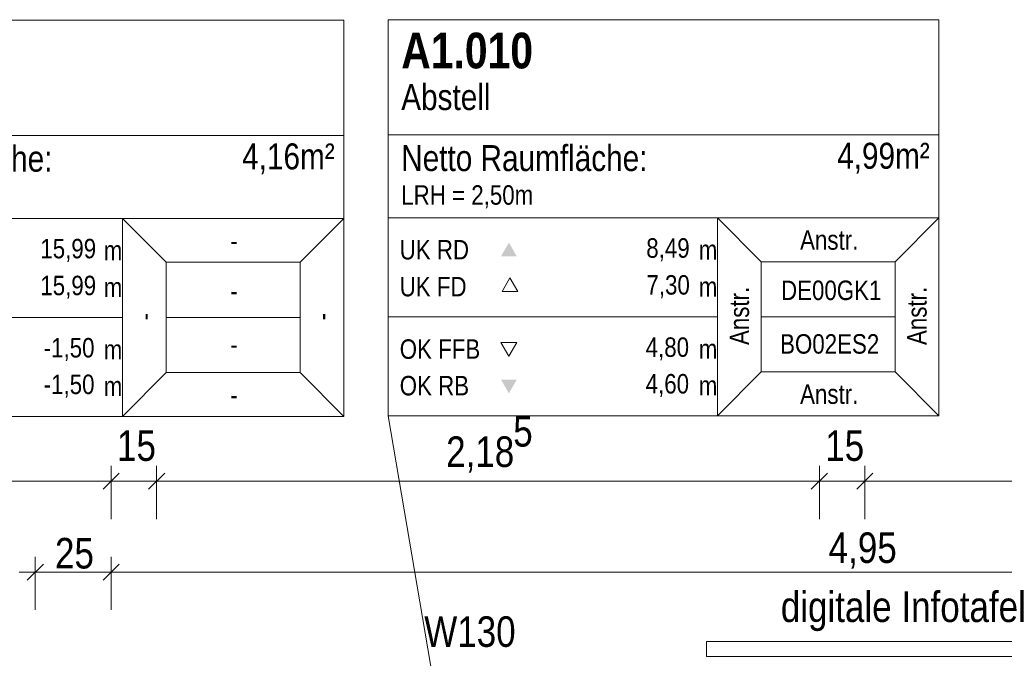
# Model space of a CAD drawing. Extents: x -620 to 3480, y 62 to 1107.
# Tile 62 of 244: x -439 to -374, y 770 to 812. Entities that reach past the tile are written whole.
import ezdxf

# ---------------------------------------------------------------- set-up
doc = ezdxf.new("R2010")
doc.units = 0
doc.layers.get('0').update_dxf_attribs({"lineweight": 35})
for name, color, linetype, lineweight, true_color in [('60- 61 allgemeine Ausstattung- 1 Möbel', 7, 'Continuous', 9, 0x00cccc), ('70 -72 Beschriftung- 1 Beschriftung allgemein', 7, 'Continuous', 9, 0xff6633), ('70 -75 Raumstempel- 1 Raumstempel', 1, 'Continuous', 50, 0xff0000), ('70 -75 Raumstempel-2 Verweislinie', 1, 'Continuous', 9, 0xff0000), ('70 -76 Bemaßung- 2 Allgemein', 9, 'Continuous', 5, 0x808080)]:
    doc.layers.add(name, color=color, linetype=linetype, lineweight=lineweight, true_color=true_color)
doc.layers.add('70 -75 Raumstempel- 3 Wandstempel', color=7, linetype='Continuous', lineweight=50)
doc.styles.get("Standard").update_dxf_attribs({"font": 'ARIALN.TTF'})

# ---------------------------------------------------------------- blocks, each defined once
blk = doc.blocks.new('Referenz-A06G9GKX8I')
at = {"layer": '60- 61 allgemeine Ausstattung- 1 Möbel', "color": 0, "linetype": 'Continuous', "ltscale": 0.13}
for p, q in [((-393.255, 770.376), (-393.255, 771.376)), ((-393.255, 771.376), (-363.255, 771.376)), ((-363.255, 770.376), (-393.255, 770.376))]:
    blk.add_line(p, q, dxfattribs=at)
at = {"layer": '70 -75 Raumstempel- 1 Raumstempel', "color": 0, "lineweight": 9}
for p, q in [((-417.164, 812.36), (-453.488, 812.36)), ((-417.164, 786.221), (-417.164, 812.36)), ((-414.251, 812.399), (-414.251, 786.259)), ((-377.927, 812.399), (-414.251, 812.399)), ((-377.927, 786.259), (-377.927, 812.399)), ((-417.164, 804.765), (-453.488, 804.765)), ((-377.927, 804.804), (-414.251, 804.804)), ((-453.488, 799.29), (-431.759, 799.29)), ((-428.876, 796.393), (-431.759, 799.29)), ((-417.164, 799.29), (-431.759, 799.29)), ((-431.759, 799.29), (-431.759, 786.221)), ((-420.047, 796.393), (-417.164, 799.29)), ((-414.251, 799.329), (-392.522, 799.329)), ((-389.639, 796.432), (-392.522, 799.329)), ((-377.927, 799.329), (-392.522, 799.329)), ((-392.522, 799.329), (-392.522, 786.259)), ((-380.811, 796.432), (-377.927, 799.329)), ((-428.876, 789.118), (-428.876, 796.393)), ((-428.876, 796.393), (-420.047, 796.393)), ((-420.047, 789.118), (-420.047, 796.393)), ((-389.639, 789.156), (-389.639, 796.432)), ((-389.639, 796.432), (-380.811, 796.432)), ((-380.811, 789.156), (-380.811, 796.432)), ((-406.214, 795.369), (-406.737, 794.463)), ((-405.691, 794.463), (-406.214, 795.369)), ((-406.737, 794.463), (-405.691, 794.463)), ((-414.251, 792.794), (-392.522, 792.794)), ((-380.811, 792.794), (-389.639, 792.794)), ((-453.488, 792.756), (-431.759, 792.756)), ((-420.047, 792.756), (-428.876, 792.756)), ((-406.285, 790.19), (-406.809, 791.096)), ((-406.809, 791.096), (-405.762, 791.096)), ((-405.762, 791.096), (-406.285, 790.19)), ((-428.876, 789.118), (-431.759, 786.221)), ((-428.876, 789.118), (-420.047, 789.118)), ((-420.047, 789.118), (-417.164, 786.221)), ((-389.639, 789.156), (-392.522, 786.259)), ((-389.639, 789.156), (-380.811, 789.156)), ((-380.811, 789.156), (-377.927, 786.259)), ((-417.164, 786.221), (-453.488, 786.221)), ((-377.927, 786.259), (-414.251, 786.259))]:
    blk.add_line(p, q, dxfattribs=at)
at = {"layer": '70 -75 Raumstempel- 1 Raumstempel', "color": 0, "lineweight": 0}
for points in [[(-405.762, 796.784), (-406.285, 797.69), (-406.809, 796.784)], [(-405.762, 788.653), (-406.285, 787.747), (-406.809, 788.653)]]:
    blk.add_solid(points, dxfattribs=at)
at = {"layer": '70 -75 Raumstempel-2 Verweislinie', "color": 0}
blk.add_line((-414.251, 786.259), (-407.254, 745.204), dxfattribs=at)
at = {"layer": '70 -76 Bemaßung- 2 Allgemein', "color": 0, "linetype": 'Continuous', "lineweight": 20, "ltscale": 0.2}
for p, q in [((-431.983, 782.488), (-433.044, 781.427)), ((-431.983, 782.488), (-433.044, 781.427)), ((-430.044, 781.427), (-428.983, 782.488)), ((-430.044, 781.427), (-428.983, 782.488)), ((-385.283, 782.488), (-386.344, 781.427)), ((-385.283, 782.488), (-386.344, 781.427)), ((-383.344, 781.427), (-382.283, 782.488)), ((-383.344, 781.427), (-382.283, 782.488)), ((-436.983, 776.488), (-438.044, 775.427)), ((-438.044, 775.427), (-436.983, 776.488)), ((-431.983, 776.488), (-433.044, 775.427)), ((-433.044, 775.427), (-431.983, 776.488))]:
    blk.add_line(p, q, dxfattribs=at)
at = {"layer": '70 -76 Bemaßung- 2 Allgemein', "color": 0, "linetype": 'Continuous', "ltscale": 0.13}
for p, q in [((-432.513, 779.457), (-432.513, 782.957)), ((-432.513, 779.457), (-432.513, 782.957)), ((-429.513, 779.457), (-429.513, 782.957)), ((-429.513, 779.457), (-429.513, 782.957)), ((-385.813, 779.457), (-385.813, 782.957)), ((-385.813, 779.457), (-385.813, 782.957)), ((-382.813, 779.457), (-382.813, 782.957)), ((-382.813, 779.457), (-382.813, 782.957)), ((-433.574, 781.957), (-465.453, 781.957)), ((-433.574, 781.957), (-434.634, 781.957)), ((-431.513, 781.957), (-433.574, 781.957)), ((-431.513, 781.957), (-433.574, 781.957)), ((-429.513, 781.957), (-432.513, 781.957)), ((-430.513, 781.957), (-428.453, 781.957)), ((-430.513, 781.957), (-428.453, 781.957)), ((-428.453, 781.957), (-427.392, 781.957)), ((-386.874, 781.957), (-428.453, 781.957)), ((-386.874, 781.957), (-387.934, 781.957)), ((-384.813, 781.957), (-386.874, 781.957)), ((-384.813, 781.957), (-386.874, 781.957)), ((-382.813, 781.957), (-385.813, 781.957)), ((-383.813, 781.957), (-381.753, 781.957)), ((-383.813, 781.957), (-381.753, 781.957)), ((-381.753, 781.957), (-380.692, 781.957)), ((-329.874, 781.957), (-381.753, 781.957)), ((-437.513, 773.457), (-437.513, 776.957)), ((-437.513, 773.457), (-437.513, 776.957)), ((-432.513, 773.457), (-432.513, 776.957)), ((-432.513, 773.457), (-432.513, 776.957)), ((-436.513, 775.957), (-438.574, 775.957)), ((-438.513, 775.957), (-436.453, 775.957)), ((-433.574, 775.957), (-436.453, 775.957)), ((-431.513, 775.957), (-433.574, 775.957)), ((-433.513, 775.957), (-431.453, 775.957)), ((-334.574, 775.957), (-431.453, 775.957))]:
    blk.add_line(p, q, dxfattribs=at)
at = {"layer": '70 -72 Beschriftung- 1 Beschriftung allgemein', "color": 0, "linetype": 'Continuous', "ltscale": 0.13, "insert": (-388.355, 774.675), "char_height": 2.01377, "attachment_point": 1}
blk.add_mtext('{\\fArial Narrow;digitale Infotafel}', dxfattribs=at)
at = {"layer": '70 -75 Raumstempel- 1 Raumstempel', "color": 0, "linetype": 'Continuous', "ltscale": 0.5, "attachment_point": 1}
for s, insert, char_height, rotation in [('{\\fArial Narrow|b1|i0;A1.010}', (-413.384, 811.541), 2.3536, 0), ('{\\fArial Narrow;Abstell}', (-413.384, 808.149), 1.71171, 0), ('{\\fArial Narrow;4,16m²}', (-423.874, 804.236), 1.71171, 0), ('{\\fArial Narrow;4,99m²}', (-384.637, 804.278), 1.71171, 0), ('{\\fArial Narrow;Netto Raumfläche:}', (-452.621, 804.086), 1.71171, 0), ('{\\fArial Narrow;Netto Raumfläche:}', (-413.384, 804.124), 1.71171, 0), ('{\\fArial Narrow;LRH = 2,50m}', (-413.384, 801.476), 1.28378, 0), ('{\\fArial Narrow;15,99}', (-437.183, 797.94), 1.28378, 0), ('{\\fArial Narrow;8,49}', (-397.226, 797.979), 1.28378, 0), ('{\\fArial Narrow;Anstr.}', (-387.083, 798.507), 1.28378, 0), ('{\\fArial Narrow;m}', (-433.003, 797.815), 1.28378, 0), ('{\\fArial Narrow;-}', (-424.66, 798.458), 1.28378, 0), ('{\\fArial Narrow;UK RD}', (-413.486, 797.864), 1.28378, 0), ('{\\fArial Narrow;m}', (-393.766, 797.854), 1.28378, 0), ('{\\fArial Narrow;15,99}', (-437.183, 795.506), 1.28378, 0), ('{\\fArial Narrow;UK FD}', (-413.486, 795.43), 1.28378, 0), ('{\\fArial Narrow;7,30}', (-397.216, 795.546), 1.28378, 0), ('{\\fArial Narrow;Anstr.}', (-391.735, 790.936), 1.28378, 90), ('{\\fArial Narrow;Anstr.}', (-380.023, 790.936), 1.28378, 90), ('{\\fArial Narrow;m}', (-433.003, 795.381), 1.28378, 0), ('{\\fArial Narrow;m}', (-393.766, 795.42), 1.28378, 0), ('{\\fArial Narrow;DE00GK1}', (-388.341, 795.187), 1.28378, 0), ('{\\fArial Narrow;-}', (-424.66, 795.148), 1.28378, 0), ('{\\fArial Narrow;-}', (-430.962, 792.557), 1.28378, 90), ('{\\fArial Narrow;-}', (-419.249, 792.557), 1.28378, 90), ('{\\fArial Narrow;BO02ES2}', (-388.402, 791.651), 1.28378, 0), ('{\\fArial Narrow;-1,50}', (-436.962, 791.397), 1.28378, 0), ('{\\fArial Narrow;m}', (-433.003, 791.272), 1.28378, 0), ('{\\fArial Narrow;-}', (-424.66, 791.612), 1.28378, 0), ('{\\fArial Narrow;OK FFB}', (-413.486, 791.311), 1.28378, 0), ('{\\fArial Narrow;4,80}', (-397.267, 791.437), 1.28378, 0), ('{\\fArial Narrow;m}', (-393.766, 791.311), 1.28378, 0), ('{\\fArial Narrow;-1,50}', (-436.962, 788.983), 1.28378, 0), ('{\\fArial Narrow;OK RB}', (-413.486, 788.897), 1.28378, 0), ('{\\fArial Narrow;4,60}', (-397.267, 789.022), 1.28378, 0), ('{\\fArial Narrow;m}', (-433.003, 788.858), 1.28378, 0), ('{\\fArial Narrow;m}', (-393.766, 788.897), 1.28378, 0), ('{\\fArial Narrow;Anstr.}', (-387.083, 788.338), 1.28378, 0), ('{\\fArial Narrow;-}', (-424.66, 788.289), 1.28378, 0)]:
    blk.add_mtext(s, dxfattribs=dict(at, insert=insert, char_height=char_height, rotation=rotation))
at = {"layer": '70 -75 Raumstempel- 3 Wandstempel', "color": 0, "linetype": 'Continuous', "ltscale": 0.5, "insert": (-411.866, 773.036), "char_height": 2.01377, "attachment_point": 1}
blk.add_mtext('{\\fArial Narrow;W130}', dxfattribs=at)
at = {"layer": '70 -76 Bemaßung- 2 Allgemein', "color": 0, "linetype": 'Continuous', "ltscale": 0.13, "char_height": 2.01377, "attachment_point": 1}
for s, insert in [('{\\fArial Narrow;5}', (-405.997, 786.25)), ('{\\fArial Narrow;15}', (-432.125, 785.308)), ('{\\fArial Narrow;15}', (-385.425, 785.308)), ('{\\fArial Narrow;2,18}', (-410.423, 784.907)), ('{\\fArial Narrow;4,95}', (-385.198, 778.573)), ('{\\fArial Narrow;25}', (-436.216, 778.208))]:
    blk.add_mtext(s, dxfattribs=dict(at, insert=insert))

msp = doc.modelspace()

# ---------------------------------------------------------------- block references
at = {"color": 8, "lineweight": 25, "ltscale": 0.25, "true_color": 0x808080}
msp.add_blockref('Referenz-A06G9GKX8I', (0, 0), dxfattribs=at)

doc.saveas('drawing.dxf')
